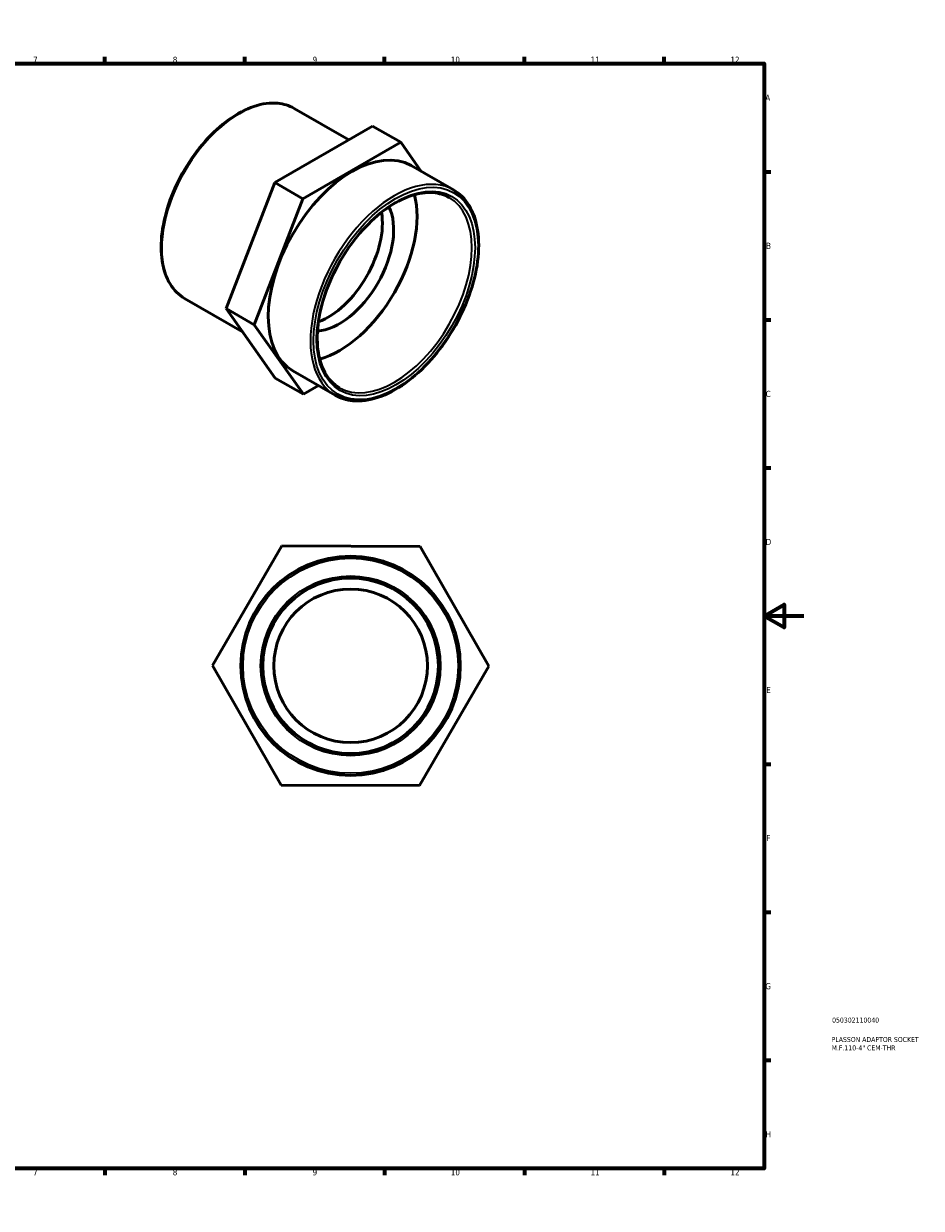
# Model space of a CAD drawing. Header units: millimetres. Extents: x 0 to 900, y -29 to 618.
# Tile 3 of 3: x 450 to 900, y 0 to 594. Entities that reach past the tile are written whole.
import ezdxf

# ---------------------------------------------------------------- set-up
doc = ezdxf.new("R2010")
doc.units = ezdxf.units.MM
for name, color, linetype, lineweight in [('Border (ANSI)', 7, 'Continuous', 70), ('Title (ISO)', 7, 'Continuous', 50), ('Visible (ANSI)', 7, 'Continuous', 50), ('Visible Narrow (ANSI)', 7, 'Continuous', 35)]:
    doc.layers.add(name, color=color, linetype=linetype, lineweight=lineweight)
doc.styles.add('Note Text (ANSI)', font='tahoma.ttf')
doc.styles.add('Note Text (ISO)', font='tahoma.ttf')

# ---------------------------------------------------------------- blocks, each defined once
blk = doc.blocks.new('Borders Default Border')
at = {"layer": 'Border (ANSI)'}
for p, q in [((70.08, 574), (70.08, 577.45)), ((140.17, 574), (140.17, 577.45)), ((210.25, 574), (210.25, 577.45)), ((280.33, 574), (280.33, 577.45)), ((350.42, 574), (350.42, 577.45)), ((490.58, 574), (490.58, 577.45)), ((560.67, 574), (560.67, 577.45)), ((630.75, 574), (630.75, 577.45)), ((700.83, 574), (700.83, 577.45)), ((770.92, 574), (770.92, 577.45)), ((20, 519.75), (16.55, 519.75)), ((821, 519.75), (824.45, 519.75)), ((20, 445.5), (16.55, 445.5)), ((821, 445.5), (824.45, 445.5)), ((20, 371.25), (16.55, 371.25)), ((821, 371.25), (824.45, 371.25)), ((20, 222.75), (16.55, 222.75)), ((821, 222.75), (824.45, 222.75)), ((20, 148.5), (16.55, 148.5)), ((821, 148.5), (824.45, 148.5)), ((20, 74.25), (16.55, 74.25)), ((821, 74.25), (824.45, 74.25)), ((70.08, 20), (70.08, 16.55)), ((140.17, 20), (140.17, 16.55)), ((210.25, 20), (210.25, 16.55)), ((280.33, 20), (280.33, 16.55)), ((350.42, 20), (350.42, 16.55)), ((490.58, 20), (490.58, 16.55)), ((560.67, 20), (560.67, 16.55)), ((630.75, 20), (630.75, 16.55)), ((700.83, 20), (700.83, 16.55)), ((770.92, 20), (770.92, 16.55))]:
    blk.add_line(p, q, dxfattribs=at)
at = {"layer": 'Border (ANSI)', "flags": 128}
for points in [[(420.5, 594), (420.5, 574), (414.73, 584), (426.27, 584), (420.5, 574)], [(20, 20), (20, 574), (821, 574), (821, 20), (20, 20)], [(0, 297), (20, 297), (10, 302.77), (10, 291.23), (20, 297)], [(841, 297), (821, 297), (831, 302.77), (831, 291.23), (821, 297)], [(420.5, 0), (420.5, 20), (414.73, 10), (426.27, 10), (420.5, 20)]]:
    blk.add_lwpolyline(points, dxfattribs=at)
at = {"layer": 'Border (ANSI)', "attachment_point": 7, "style": 'Note Text (ANSI)'}
for s, insert, char_height in [('1', (34.35, 574.4), 3.05), ('2', (104.2, 574.4), 3.05), ('3', (174.26, 574.34), 3.05), ('4', (244.23, 574.4), 3.05), ('5', (314.48, 574.34), 3.05), ('6', (384.49, 574.34), 3.05), ('7', (454.6, 574.4), 3.05), ('8', (524.63, 574.33), 3.05), ('9', (594.7, 574.34), 3.05), ('10', (663.96, 574.34), 3.048), ('11', (734.04, 574.4), 3.048), ('12', (804.13, 574.4), 3.048), ('A', (16.78, 555.35), 3.05), ('A', (821.63, 555.35), 3.05), ('B', (17.15, 481.1), 3.05), ('B', (821.99, 481.1), 3.05), ('C', (16.95, 406.8), 3.05), ('C', (821.8, 406.8), 3.05), ('D', (16.96, 332.6), 3.05), ('D', (821.81, 332.6), 3.05), ('E', (17.21, 258.35), 3.05), ('E', (822.05, 258.35), 3.05), ('F', (17.29, 184.1), 3.05), ('F', (822.14, 184.1), 3.05), ('G', (16.81, 109.79), 3.05), ('G', (821.66, 109.79), 3.05), ('H', (16.97, 35.6), 3.05), ('H', (821.81, 35.6), 3.05), ('1', (34.35, 16.55), 3.05), ('2', (104.2, 16.55), 3.05), ('3', (174.26, 16.49), 3.05), ('4', (244.23, 16.55), 3.05), ('5', (314.48, 16.49), 3.05), ('6', (384.49, 16.49), 3.05), ('7', (454.6, 16.55), 3.05), ('8', (524.63, 16.48), 3.05), ('9', (594.7, 16.49), 3.05), ('10', (663.96, 16.49), 3.048), ('11', (734.04, 16.55), 3.048), ('12', (804.13, 16.55), 3.048)]:
    blk.add_mtext(s, dxfattribs=dict(at, insert=insert, char_height=char_height))
blk = doc.blocks.new('Title Blocks ISO')
at = {"layer": 'Title (ISO)', "color": 232, "true_color": 0xca0064, "style": 'Note Text (ISO)'}
for tag, p in [('PART_NUMBER_001', (34.08, 73.13)), ('DESCRIPTION_001', (33.84, 63.4)), ('DESCRIPTION_002', (33.84, 59.18))]:
    blk.add_attdef(tag, p, '', height=2.5, dxfattribs=at)

msp = doc.modelspace()

# ---------------------------------------------------------------- linework, layer by layer
at = {"layer": 'Visible (ANSI)'}
for p, q in [((612.822, 535.783), (585.431, 551.556)), ((624.719, 542.672), (575.729, 514.305)), ((638.861, 534.528), (624.719, 542.672)), ((589.871, 506.161), (638.861, 534.528)), ((638.861, 534.528), (649.195, 519.915)), ((665.267, 510.659), (644.125, 522.834)), ((575.729, 514.305), (551.351, 451.136)), ((589.871, 506.161), (575.729, 514.305)), ((565.493, 442.992), (589.871, 506.161)), ((559.57, 439.514), (530.538, 456.232)), ((565.493, 442.992), (551.351, 451.136)), ((551.351, 451.136), (575.962, 416.334)), ((590.104, 408.19), (565.493, 442.992)), ((590.104, 408.19), (575.962, 416.334)), ((605.982, 407.709), (584.84, 419.884)), ((597.605, 412.533), (590.104, 408.19)), ((544.464, 272.213), (579.269, 332.117)), ((579.269, 332.117), (648.551, 331.927)), ((648.551, 331.927), (683.027, 271.832)), ((578.94, 212.118), (544.464, 272.213)), ((683.027, 271.832), (648.222, 211.927)), ((648.222, 211.927), (578.94, 212.118))]:
    msp.add_line(p, q, dxfattribs=at)
for radius in [55, 44, 38.5]:
    msp.add_circle((613.746, 272.022), radius, dxfattribs=at)
for centre, major_axis, start_param, end_param in [((614.482, 471.359), (-29.643, -51.475), 3.1415927, 6.2831853), ((608.118, 475.024), (-27.465, -47.693), 0.5274682, 2.6141245), ((608.118, 475.024), (19.213, 33.363), 3.5103363, 5.9144417), ((602.462, 478.282), (-19.213, -33.363), 0.6049576, 2.536635)]:
    msp.add_ellipse(centre, major_axis=major_axis, ratio=0.5780931, start_param=start_param, end_param=end_param, dxfattribs=at)
for points, knots in [([(530.538, 456.232), (527.598, 457.925), (525.119, 460.408), (521.289, 466.719), (519.965, 470.576), (518.607, 479.31), (518.601, 484.209), (519.925, 494.503), (521.257, 499.899), (525.115, 510.634), (527.637, 515.972), (533.617, 526.06), (537.073, 530.809), (544.577, 539.248), (548.626, 542.936), (556.924, 548.875), (561.174, 551.123), (569.451, 553.919), (573.481, 554.471), (580.185, 553.838), (582.967, 552.976), (585.431, 551.556)], [3.9250571, 3.9250571, 3.9250571, 3.9250571, 4.2329176, 4.2329176, 4.5488773, 4.5488773, 4.8716275, 4.8716275, 5.1949116, 5.1949116, 5.5176285, 5.5176285, 5.8401285, 5.8401285, 6.1629102, 6.1629102, 6.4862538, 6.4862538, 6.8085954, 6.8085954, 7.0666498, 7.0666498, 7.0666498, 7.0666498]), ([(608.16, 411.491), (605.218, 413.185), (602.761, 415.734), (599.12, 422.264), (597.907, 426.198), (596.829, 435.032), (596.94, 439.91), (598.464, 450.162), (599.876, 455.533), (603.869, 466.231), (606.451, 471.554), (612.524, 481.603), (616.015, 486.326), (623.541, 494.684), (627.575, 498.319), (635.759, 504.134), (639.908, 506.315), (647.892, 509.034), (651.723, 509.568), (658.096, 509.037), (660.749, 508.225), (663.09, 506.877)], [3.9250571, 3.9250571, 3.9250571, 3.9250571, 4.2584605, 4.2584605, 4.5812902, 4.5812902, 4.8982102, 4.8982102, 5.2150276, 5.2150276, 5.5324108, 5.5324108, 5.8499803, 5.8499803, 6.1672555, 6.1672555, 6.4839496, 6.4839496, 6.8013919, 6.8013919, 7.0666498, 7.0666498, 7.0666498, 7.0666498]), ([(665.267, 510.659), (668.443, 508.831), (671.119, 506.147), (675.248, 499.324), (676.674, 495.154), (678.129, 485.717), (678.131, 480.427), (676.692, 469.311), (675.25, 463.485), (671.079, 451.893), (668.352, 446.129), (661.891, 435.235), (658.157, 430.107), (650.052, 420.997), (645.68, 417.016), (636.722, 410.608), (632.137, 408.182), (623.209, 405.166), (618.865, 404.57), (611.639, 405.249), (608.639, 406.179), (605.982, 407.709)], [0.7834645, 0.7834645, 0.7834645, 0.7834645, 1.0921838, 1.0921838, 1.4084789, 1.4084789, 1.7310393, 1.7310393, 2.0540769, 2.0540769, 2.3765892, 2.3765892, 2.6989016, 2.6989016, 3.0214753, 3.0214753, 3.34457, 3.34457, 3.6667462, 3.6667462, 3.9250571, 3.9250571, 3.9250571, 3.9250571])]:
    msp.add_open_spline(points, degree=3, knots=knots, dxfattribs=at)
at = {"layer": 'Visible Narrow (ANSI)'}
for radius in [53.9, 45.1]:
    msp.add_circle((613.746, 272.022), radius, dxfattribs=at)
for centre, major_axis, start_param, end_param in [((557.985, 503.894), (-27.447, -47.662), 3.1415926, 6.2831853), ((635.625, 459.184), (29.643, 51.475), 0, 3.1415927), ((635.625, 459.184), (27.465, 47.693), 3.1415927, 6.2831853)]:
    msp.add_ellipse(centre, major_axis=major_axis, ratio=0.5780931, start_param=start_param, end_param=end_param, dxfattribs=at)
for major_axis in [(-29.094, -50.522), (-28.014, -48.647)]:
    msp.add_ellipse((636.403, 458.736), major_axis=major_axis, ratio=0.5780931, dxfattribs=at)

# ---------------------------------------------------------------- block references
msp.add_blockref('Borders Default Border', (0, 0))
msp.add_blockref('Title Blocks ISO', (821, 20)).add_auto_attribs({'PART_NUMBER_001': '050302110040', 'DESCRIPTION_001': 'PLASSON ADAPTOR SOCKET', 'DESCRIPTION_002': 'M.F.110-4" CEM-THR'})

doc.saveas('drawing.dxf')
